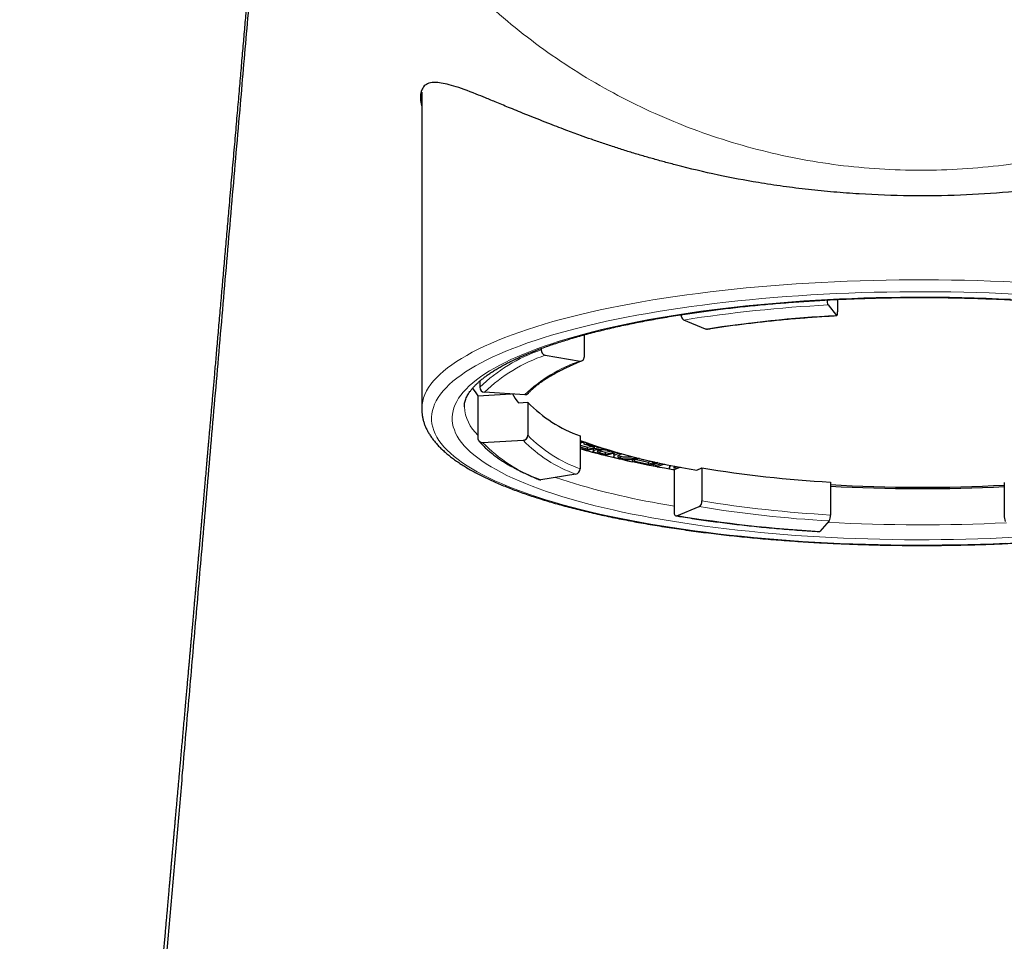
# Model space of a CAD drawing. Header units: millimetres. Extents: x 8 to 1170, y 12 to 886.
# Tile 166 of 256: x 627 to 647, y 739 to 758. Entities that reach past the tile are written whole.
import ezdxf

# ---------------------------------------------------------------- set-up
doc = ezdxf.new("R2010")
doc.units = ezdxf.units.MM

msp = doc.modelspace()

# ---------------------------------------------------------------- linework, layer by layer
at = {"color": 7, "linetype": 'Continuous', "lineweight": 30}
for p, q in [((635.493, 756.267), (635.493, 749.759)), ((643.835, 751.895), (644.011, 751.68)), ((644.032, 752.008), (644.032, 751.751)), ((641.322, 751.399), (640.872, 751.586)), ((638.827, 751.28), (638.827, 750.826)), ((637.946, 751.002), (637.946, 750.974)), ((638.03, 750.864), (638.743, 750.744)), ((636.683, 750.329), (636.683, 750.205)), ((636.646, 750.032), (637.327, 750.07)), ((636.646, 750.032), (636.646, 749.163)), ((637.608, 750.053), (636.78, 750.103)), ((637.479, 749.885), (637.673, 749.896)), ((637.673, 749.896), (637.673, 749.219)), ((635.493, 749.759), (635.493, 749.758)), ((636.368, 749.807), (636.368, 749.806)), ((636.744, 749.072), (637.575, 749.117)), ((638.745, 749.208), (638.745, 748.532)), ((638.745, 749.099), (638.777, 749.088)), ((638.848, 749.075), (638.745, 749.055)), ((638.745, 749.018), (638.894, 748.973)), ((638.777, 749.088), (638.777, 749.102)), ((638.777, 749.088), (638.801, 749.093)), ((638.826, 749.034), (638.826, 749.071)), ((638.826, 749.034), (638.884, 749.047)), ((639.046, 748.968), (638.826, 749.034)), ((638.884, 749.047), (638.884, 749.062)), ((638.884, 749.047), (639.104, 748.981)), ((638.745, 748.979), (638.894, 748.934)), ((638.888, 748.905), (638.745, 748.949)), ((639.165, 748.967), (638.888, 748.905)), ((638.894, 748.973), (638.972, 748.99)), ((638.894, 748.934), (638.894, 748.973)), ((638.894, 748.934), (639.046, 748.968)), ((639.015, 748.928), (639.015, 748.89)), ((639.016, 748.928), (639.018, 748.934)), ((639.078, 748.925), (639.078, 748.947)), ((639.104, 748.981), (639.104, 748.987)), ((639.104, 748.981), (639.115, 748.983)), ((639.268, 748.804), (639.107, 748.847)), ((639.109, 748.877), (639.109, 748.899)), ((639.157, 748.9), (639.266, 748.871)), ((639.157, 748.862), (639.266, 748.832)), ((639.266, 748.871), (639.359, 748.894)), ((639.266, 748.832), (639.433, 748.874)), ((639.266, 748.832), (639.266, 748.871)), ((639.508, 748.863), (639.268, 748.804)), ((639.433, 748.874), (639.323, 748.904)), ((639.437, 748.827), (639.437, 748.788)), ((639.543, 748.851), (639.543, 748.854)), ((639.543, 748.851), (639.55, 748.852)), ((639.58, 748.749), (639.58, 748.788)), ((639.818, 748.711), (639.862, 748.725)), ((639.818, 748.672), (639.818, 748.711)), ((639.818, 748.672), (639.866, 748.688)), ((640.163, 748.601), (639.818, 748.672)), ((639.866, 748.727), (640.148, 748.668)), ((639.866, 748.688), (639.866, 748.727)), ((639.866, 748.688), (640.148, 748.629)), ((640.008, 748.724), (640.008, 748.733)), ((640.008, 748.724), (640.024, 748.729)), ((640.273, 748.67), (640.008, 748.724)), ((640.148, 748.668), (640.2, 748.685)), ((640.148, 748.629), (640.273, 748.67)), ((640.148, 748.629), (640.148, 748.668)), ((640.34, 748.658), (640.163, 748.601)), ((640.255, 748.621), (640.349, 748.656)), ((640.255, 748.582), (640.416, 748.642)), ((640.255, 748.582), (640.255, 748.621)), ((640.477, 748.629), (640.319, 748.571)), ((638.66, 748.421), (637.939, 748.305)), ((640.173, 748.604), (640.255, 748.589)), ((640.319, 748.571), (640.255, 748.582)), ((640.583, 748.561), (640.591, 748.606)), ((640.583, 748.523), (640.599, 748.604)), ((640.583, 748.523), (640.583, 748.561)), ((640.651, 748.51), (640.583, 748.523)), ((640.801, 748.565), (640.651, 748.51)), ((640.665, 748.515), (640.675, 748.514)), ((640.675, 748.589), (640.667, 748.551)), ((640.667, 748.551), (640.738, 748.577)), ((640.675, 748.514), (640.803, 748.565)), ((640.675, 748.514), (640.675, 747.644)), ((641.139, 748.505), (641.247, 748.548)), ((641.247, 748.548), (641.247, 747.872)), ((643.884, 748.258), (643.884, 747.582)), ((647.455, 748.25), (647.455, 747.574)), ((640.729, 747.569), (641.192, 747.754)), ((643.861, 747.46), (643.67, 747.246))]:
    msp.add_line(p, q, dxfattribs=at)
at = {"color": 8, "linetype": 'Continuous', "lineweight": 0}
msp.add_line((639.157, 748.862), (639.157, 748.9), dxfattribs=at)
at = {"color": 8, "linetype": 'Continuous', "lineweight": 0, "flags": 128}
for points in [[(647.702, 752.363), (647.438, 752.375), (647.173, 752.386), (646.906, 752.395), (646.639, 752.402), (646.372, 752.407), (646.104, 752.41), (645.835, 752.412), (645.567, 752.411), (645.299, 752.409), (645.031, 752.405), (644.764, 752.4), (644.497, 752.392), (644.231, 752.383), (643.966, 752.372), (643.702, 752.359), (643.44, 752.344), (643.18, 752.328), (642.921, 752.309), (642.664, 752.289), (642.409, 752.268), (642.156, 752.244), (641.906, 752.219), (641.659, 752.192), (641.414, 752.164), (641.172, 752.133), (640.934, 752.102), (640.698, 752.068), (640.466, 752.033), (640.238, 751.997), (640.014, 751.959), (639.793, 751.919), (639.577, 751.878), (639.365, 751.836), (639.157, 751.792), (638.954, 751.746), (638.755, 751.7), (638.561, 751.652), (638.372, 751.602), (638.188, 751.552), (638.009, 751.5), (637.836, 751.447), (637.668, 751.393), (637.505, 751.337), (637.349, 751.281), (637.198, 751.224), (637.052, 751.165), (636.913, 751.106), (636.78, 751.046), (636.653, 750.985), (636.532, 750.923), (636.417, 750.86), (636.309, 750.796), (636.208, 750.732), (636.112, 750.667), (636.024, 750.601), (635.942, 750.535), (635.867, 750.469), (635.799, 750.401), (635.737, 750.334), (635.682, 750.266), (635.634, 750.197), (635.594, 750.129), (635.56, 750.06), (635.533, 749.991), (635.513, 749.922), (635.5, 749.852), (635.494, 749.783), (635.493, 749.759)], [(647.664, 752.119), (647.405, 752.131), (647.145, 752.142), (646.884, 752.15), (646.622, 752.157), (646.359, 752.162), (646.097, 752.165), (645.834, 752.167), (645.571, 752.167), (645.308, 752.164), (645.045, 752.161), (644.783, 752.155), (644.521, 752.148), (644.26, 752.138), (644.001, 752.128), (643.742, 752.115), (643.485, 752.1), (643.23, 752.084), (642.976, 752.066), (642.724, 752.047), (642.474, 752.025), (642.226, 752.002), (641.981, 751.978), (641.738, 751.951), (641.498, 751.923), (641.261, 751.894), (641.027, 751.863), (640.797, 751.83), (640.569, 751.796), (640.346, 751.76), (640.126, 751.723), (639.909, 751.684), (639.697, 751.644), (639.489, 751.602), (639.285, 751.559), (639.086, 751.514), (638.891, 751.469), (638.701, 751.421), (638.516, 751.373), (638.336, 751.324), (638.16, 751.273), (637.99, 751.221), (637.825, 751.168), (637.666, 751.114), (637.512, 751.058), (637.364, 751.002), (637.222, 750.945), (637.085, 750.887), (636.955, 750.827), (636.83, 750.767), (636.712, 750.707), (636.599, 750.645), (636.493, 750.583), (636.394, 750.52), (636.3, 750.456), (636.214, 750.392), (636.133, 750.327), (636.06, 750.262), (635.993, 750.196), (635.932, 750.129), (635.879, 750.063), (635.832, 749.996), (635.792, 749.928), (635.758, 749.861), (635.732, 749.793), (635.712, 749.725), (635.7, 749.657), (635.694, 749.589), (635.695, 749.521), (635.703, 749.453), (635.718, 749.385), (635.739, 749.317), (635.768, 749.249), (635.803, 749.182), (635.846, 749.115), (635.895, 749.048), (635.95, 748.981), (636.013, 748.915), (636.082, 748.849), (636.158, 748.784), (636.24, 748.72), (636.329, 748.655), (636.424, 748.592), (636.526, 748.529), (636.634, 748.467), (636.748, 748.406), (636.869, 748.345), (636.995, 748.285), (637.128, 748.227), (637.266, 748.169), (637.41, 748.112), (637.56, 748.056), (637.716, 748.001), (637.877, 747.947), (638.043, 747.894), (638.215, 747.843), (638.392, 747.792), (638.574, 747.743), (638.76, 747.695), (638.952, 747.648), (639.148, 747.603), (639.349, 747.559), (639.554, 747.516), (639.763, 747.475), (639.977, 747.435)], [(647.582, 752.011), (647.334, 752.023), (647.085, 752.033), (646.835, 752.041), (646.585, 752.047), (646.333, 752.052), (646.082, 752.055), (645.83, 752.057), (645.578, 752.057), (645.326, 752.055), (645.074, 752.051), (644.823, 752.046), (644.573, 752.038), (644.323, 752.03), (644.074, 752.019), (643.827, 752.007), (643.581, 751.993), (643.336, 751.978), (643.093, 751.961), (642.851, 751.942), (642.612, 751.921), (642.375, 751.899), (642.14, 751.876), (641.908, 751.851), (641.678, 751.824), (641.451, 751.795), (641.227, 751.766), (641.006, 751.734), (640.788, 751.701), (640.574, 751.667), (640.363, 751.631), (640.156, 751.594), (639.953, 751.556), (639.754, 751.516), (639.558, 751.474), (639.368, 751.432), (639.181, 751.388), (638.999, 751.343), (638.821, 751.297), (638.649, 751.249), (638.481, 751.201), (638.318, 751.151), (638.16, 751.1), (638.008, 751.048), (637.86, 750.995), (637.719, 750.941), (637.582, 750.886), (637.451, 750.831), (637.326, 750.774), (637.207, 750.717), (637.094, 750.658), (636.986, 750.599), (636.885, 750.54), (636.789, 750.479), (636.7, 750.418), (636.617, 750.357), (636.54, 750.295), (636.469, 750.232), (636.405, 750.169), (636.347, 750.106), (636.296, 750.042), (636.251, 749.978), (636.212, 749.913), (636.181, 749.848), (636.155, 749.784), (636.137, 749.718), (636.124, 749.653), (636.119, 749.588), (636.12, 749.523), (636.128, 749.458), (636.142, 749.393), (636.163, 749.328), (636.19, 749.263), (636.224, 749.198), (636.264, 749.134), (636.311, 749.07), (636.365, 749.006), (636.424, 748.943), (636.491, 748.88), (636.563, 748.817), (636.642, 748.755), (636.727, 748.694), (636.818, 748.633), (636.916, 748.573), (637.019, 748.514), (637.129, 748.455), (637.244, 748.397), (637.365, 748.34), (637.492, 748.283), (637.625, 748.228), (637.763, 748.173), (637.906, 748.12), (638.055, 748.067), (638.209, 748.015), (638.369, 747.965), (638.533, 747.916), (638.703, 747.867), (638.877, 747.82), (639.056, 747.774), (639.239, 747.73), (639.427, 747.686), (639.619, 747.644), (639.816, 747.603), (640.016, 747.564), (640.221, 747.526)], [(640.364, 747.82), (640.567, 747.784), (640.675, 747.766)], [(639.977, 747.435), (640.194, 747.397), (640.416, 747.36), (640.641, 747.325), (640.869, 747.291), (641.101, 747.259), (641.336, 747.228), (641.573, 747.199), (641.814, 747.172), (642.058, 747.146), (642.304, 747.122), (642.552, 747.099), (642.803, 747.078), (643.055, 747.059), (643.31, 747.042), (643.566, 747.026), (643.823, 747.013), (644.082, 747), (644.342, 746.99), (644.603, 746.981), (644.865, 746.975), (645.127, 746.97), (645.39, 746.966), (645.653, 746.965), (645.916, 746.965), (646.179, 746.967), (646.442, 746.971), (646.704, 746.977), (646.966, 746.984), (647.226, 746.993), (647.486, 747.004)], [(640.221, 747.526), (640.429, 747.489), (640.641, 747.454), (640.856, 747.42), (641.075, 747.387), (641.297, 747.356), (641.522, 747.327), (641.75, 747.299), (641.98, 747.273), (642.214, 747.248), (642.449, 747.225), (642.687, 747.204), (642.927, 747.184), (643.169, 747.165), (643.413, 747.149), (643.658, 747.134), (643.905, 747.121), (644.152, 747.109), (644.402, 747.099), (644.651, 747.091), (644.902, 747.084), (645.153, 747.079), (645.405, 747.076), (645.657, 747.075), (645.909, 747.075), (646.161, 747.077), (646.412, 747.081), (646.664, 747.086), (646.914, 747.093), (647.164, 747.102), (647.412, 747.112), (647.66, 747.125)]]:
    msp.add_lwpolyline(points, dxfattribs=at)
at = {"color": 7, "linetype": 'Continuous', "lineweight": 30, "flags": 128}
for points in [[(644.011, 751.68), (644.015, 751.677), (644.019, 751.678), (644.023, 751.682), (644.026, 751.69), (644.028, 751.702), (644.03, 751.716), (644.032, 751.733), (644.032, 751.751)], [(641.338, 751.397), (641.332, 751.397), (641.322, 751.399)], [(639.269, 748.804), (639.363, 748.781), (639.469, 748.755)], [(639.62, 748.72), (639.718, 748.698), (639.818, 748.676)], [(640.329, 748.575), (640.476, 748.548), (640.583, 748.529)], [(640.675, 747.644), (640.676, 747.626), (640.679, 747.609), (640.684, 747.594), (640.691, 747.582), (640.699, 747.574), (640.708, 747.568), (640.718, 747.567), (640.729, 747.569)], [(643.67, 747.246), (643.665, 747.243), (643.664, 747.243)]]:
    msp.add_lwpolyline(points, dxfattribs=at)
at = {"color": 8, "linetype": 'Continuous', "lineweight": 0}
for centre, radius, start, end in [((645.31, 723.43), 28.503, 92.966, 98.9573), ((645.359, 725.758), 25.957, 92.9761, 98.9472), ((639.05, 747.74), 3.417, 108.8383, 133.8396), ((639.108, 747.687), 3.355, 108.7411, 133.9367), ((639.744, 747.823), 3.088, 108.9209, 133.757), ((637.231, 749.857), 0.864, 183.3806, 227.3654), ((639.678, 751.165), 2.794, 224.1433, 250.4987), ((638.979, 751.241), 3.115, 224.1433, 250.4987), ((639.582, 751.052), 2.787, 223.9486, 250.6935), ((642.812, 762.083), 14.471, 251.5769, 260.2637), ((645.307, 772.653), 25.111, 260.6945, 266.7502), ((645.292, 772.746), 25.326, 260.6838, 266.7609), ((645.257, 775.204), 28.003, 260.6945, 266.7502), ((645.744, 783.212), 35.831, 266.947, 272.8067)]:
    msp.add_arc(centre, radius, start, end, dxfattribs=at)
at = {"color": 7, "linetype": 'Continuous', "lineweight": 30}
for centre, radius, start, end in [((644.03, 751.987), 0.216, 177.2631, 205.208), ((640.949, 751.69), 0.13, 178.052, 233.4969), ((638.057, 750.971), 0.111, 178.4394, 255.8398), ((638.752, 750.818), 0.0752, 263.0689, 5.9974), ((637.457, 750.705), 1.054, 209.3305, 219.6548), ((636.787, 750.206), 0.104, 180.8284, 266.3052), ((638.173, 750.466), 0.905, 206.0888, 219.9233), ((637.615, 750.145), 0.092, 265.9885, 317.7207), ((639.655, 751.807), 2.754, 223.9486, 250.6935), ((637.569, 749.221), 0.104, 273.264, 359.1087), ((636.737, 749.163), 0.0912, 179.8588, 274.1409), ((643.037, 760.984), 12.622, 250.123, 261.3538), ((642.437, 761.467), 13.054, 253.5722, 255.8194), ((638.634, 748.529), 0.111, 283.479, 1.3933), ((645.298, 773.241), 25.023, 260.6838, 266.7609), ((637.927, 748.374), 0.0699, 247.7402, 279.7241), ((645.744, 780.384), 32.232, 266.6913, 273.0426), ((645.744, 783.685), 35.561, 267.0015, 272.7578), ((641.116, 747.861), 0.131, 305.481, 5.043), ((643.635, 747.565), 0.25, 335.1592, 3.8724), ((647.723, 747.557), 0.269, 176.368, 202.9464)]:
    msp.add_arc(centre, radius, start, end, dxfattribs=at)
for points, knots in [([(632.787, 768.338), (632.781, 768.272), (632.77, 768.143), (632.753, 767.952), (632.737, 767.765), (632.721, 767.582), (632.705, 767.404), (632.69, 767.23), (632.675, 767.055), (632.66, 766.88), (632.645, 766.704), (632.63, 766.534), (632.616, 766.369), (632.602, 766.209), (632.588, 766.055), (632.575, 765.906), (632.563, 765.763), (632.551, 765.625), (632.54, 765.501), (632.531, 765.392), (632.522, 765.294), (632.514, 765.196), (632.505, 765.099), (632.493, 764.957), (632.477, 764.771), (632.457, 764.538), (632.436, 764.3), (632.415, 764.058), (632.394, 763.812), (632.372, 763.563), (632.35, 763.31), (632.328, 763.053), (632.31, 762.838), (632.295, 762.667), (632.284, 762.541), (632.273, 762.416), (632.262, 762.294), (632.252, 762.175), (632.241, 762.052), (632.231, 761.925), (632.219, 761.796), (632.208, 761.671), (632.198, 761.549), (632.188, 761.431), (632.178, 761.315), (632.168, 761.205), (632.159, 761.098), (632.15, 760.996), (632.142, 760.898), (632.133, 760.799), (632.124, 760.699), (632.115, 760.596), (632.106, 760.492), (632.097, 760.387), (632.088, 760.281), (632.077, 760.153), (632.064, 760.001), (632.049, 759.826), (632.035, 759.667), (632.022, 759.523), (632.011, 759.395), (632, 759.266), (631.989, 759.136), (631.977, 759.002), (631.965, 758.865), (631.953, 758.719), (631.939, 758.564), (631.925, 758.399), (631.91, 758.23), (631.895, 758.055), (631.88, 757.876), (631.864, 757.692), (631.848, 757.504), (631.831, 757.31), (631.814, 757.112), (631.796, 756.91), (631.778, 756.705), (631.76, 756.496), (631.742, 756.283), (631.723, 756.064), (631.703, 755.838), (631.683, 755.607), (631.663, 755.372), (631.642, 755.131), (631.621, 754.887), (631.599, 754.641), (631.577, 754.391), (631.555, 754.137), (631.534, 753.896), (631.515, 753.669), (631.496, 753.459), (631.478, 753.25), (631.46, 753.045), (631.443, 752.845), (631.426, 752.65), (631.41, 752.46), (631.393, 752.274), (631.377, 752.082), (631.359, 751.883), (631.341, 751.678), (631.324, 751.479), (631.307, 751.286), (631.291, 751.097), (631.275, 750.914), (631.26, 750.74), (631.245, 750.577), (631.232, 750.422), (631.219, 750.272), (631.206, 750.127), (631.194, 749.986), (631.182, 749.849), (631.17, 749.716), (631.159, 749.588), (631.148, 749.464), (631.138, 749.345), (631.127, 749.229), (631.118, 749.12), (631.109, 749.017), (631.1, 748.921), (631.092, 748.827), (631.084, 748.738), (631.074, 748.62), (631.061, 748.474), (631.046, 748.301), (631.034, 748.169), (631.026, 748.076), (631.022, 748.021), (631.017, 747.967), (631.012, 747.914), (631.007, 747.86), (631.003, 747.807), (630.998, 747.751), (630.992, 747.691), (630.987, 747.626), (630.981, 747.556), (630.974, 747.482), (630.967, 747.403), (630.96, 747.319), (630.952, 747.233), (630.945, 747.146), (630.937, 747.058), (630.929, 746.967), (630.921, 746.874), (630.912, 746.78), (630.903, 746.673), (630.892, 746.551), (630.88, 746.414), (630.868, 746.275), (630.857, 746.15), (630.847, 746.041), (630.839, 745.949), (630.831, 745.855), (630.822, 745.762), (630.814, 745.662), (630.804, 745.558), (630.795, 745.45), (630.786, 745.346), (630.777, 745.248), (630.769, 745.154), (630.761, 745.065), (630.753, 744.981), (630.746, 744.9), (630.739, 744.82), (630.732, 744.739), (630.724, 744.655), (630.717, 744.568), (630.709, 744.479), (630.7, 744.374), (630.689, 744.255), (630.677, 744.121), (630.665, 743.983), (630.652, 743.837), (630.638, 743.681), (630.624, 743.516), (630.609, 743.349), (630.594, 743.18), (630.579, 743.012), (630.564, 742.845), (630.549, 742.678), (630.535, 742.523), (630.523, 742.383), (630.512, 742.256), (630.501, 742.131), (630.49, 742.008), (630.479, 741.887), (630.468, 741.768), (630.458, 741.651), (630.448, 741.539), (630.439, 741.431), (630.429, 741.329), (630.421, 741.231), (630.412, 741.137), (630.405, 741.048), (630.397, 740.958), (630.389, 740.867), (630.38, 740.775), (630.372, 740.685), (630.365, 740.601), (630.358, 740.522), (630.351, 740.448), (630.345, 740.376), (630.339, 740.304), (630.332, 740.23), (630.325, 740.152), (630.318, 740.07), (630.31, 739.983), (630.302, 739.892), (630.294, 739.795), (630.285, 739.695), (630.275, 739.59), (630.266, 739.48), (630.255, 739.365), (630.245, 739.246), (630.234, 739.12), (630.222, 738.987), (630.21, 738.847), (630.197, 738.702), (630.184, 738.552), (630.17, 738.397), (630.156, 738.244), (630.143, 738.094), (630.13, 737.949), (630.117, 737.799), (630.104, 737.646), (630.09, 737.489), (630.076, 737.33), (630.062, 737.167), (630.047, 737.001), (630.032, 736.831), (630.017, 736.657), (630.001, 736.479), (629.986, 736.299), (629.97, 736.118), (629.954, 735.938), (629.938, 735.758), (629.923, 735.585), (629.909, 735.416), (629.894, 735.254), (629.881, 735.095), (629.867, 734.94), (629.854, 734.789), (629.841, 734.642), (629.828, 734.494), (629.816, 734.346), (629.803, 734.198), (629.79, 734.056), (629.779, 733.918), (629.767, 733.789), (629.757, 733.668), (629.747, 733.556), (629.738, 733.449), (629.729, 733.345), (629.721, 733.246), (629.713, 733.152), (629.705, 733.063), (629.698, 732.978), (629.691, 732.897), (629.684, 732.82), (629.678, 732.748), (629.672, 732.679), (629.667, 732.619), (629.662, 732.567), (629.658, 732.521), (629.654, 732.475), (629.65, 732.423), (629.645, 732.365), (629.639, 732.301), (629.634, 732.233), (629.627, 732.16), (629.621, 732.083), (629.614, 732.001), (629.606, 731.915), (629.599, 731.823), (629.59, 731.725), (629.581, 731.623), (629.572, 731.517), (629.563, 731.41), (629.554, 731.3), (629.543, 731.171), (629.53, 731.023), (629.516, 730.854), (629.504, 730.713), (629.494, 730.6), (629.487, 730.518), (629.481, 730.438), (629.474, 730.361), (629.467, 730.281), (629.46, 730.196), (629.453, 730.11), (629.446, 730.027), (629.439, 729.949), (629.433, 729.875), (629.427, 729.805), (629.422, 729.739), (629.416, 729.676), (629.411, 729.616), (629.406, 729.558), (629.401, 729.501), (629.396, 729.44), (629.391, 729.377), (629.385, 729.307), (629.379, 729.232), (629.372, 729.151), (629.365, 729.065), (629.357, 728.976), (629.35, 728.888), (629.343, 728.802), (629.335, 728.717), (629.328, 728.627), (629.32, 728.534), (629.312, 728.436), (629.303, 728.333), (629.294, 728.227), (629.285, 728.12), (629.276, 728.012), (629.268, 727.907), (629.259, 727.802), (629.25, 727.698), (629.242, 727.597), (629.233, 727.497), (629.225, 727.401), (629.217, 727.306), (629.21, 727.215), (629.202, 727.126), (629.195, 727.039), (629.188, 726.956), (629.181, 726.875), (629.175, 726.8), (629.17, 726.732), (629.165, 726.671), (629.16, 726.615), (629.156, 726.565), (629.152, 726.519), (629.149, 726.481), (629.146, 726.447), (629.143, 726.412), (629.14, 726.372), (629.136, 726.326), (629.132, 726.275), (629.127, 726.215), (629.121, 726.148), (629.115, 726.078), (629.11, 726.009), (629.104, 725.941), (629.098, 725.875), (629.093, 725.81), (629.088, 725.748), (629.083, 725.689), (629.078, 725.633), (629.074, 725.583), (629.071, 725.541), (629.068, 725.506), (629.065, 725.477), (629.063, 725.45), (629.061, 725.422), (629.058, 725.389), (629.055, 725.349), (629.051, 725.303), (629.047, 725.251), (629.042, 725.193), (629.037, 725.129), (629.031, 725.062), (629.025, 724.991), (629.018, 724.905), (629.01, 724.803), (629, 724.685), (628.992, 724.584), (628.985, 724.502), (628.98, 724.44), (628.975, 724.378), (628.97, 724.319), (628.965, 724.266), (628.961, 724.221), (628.958, 724.182), (628.955, 724.147), (628.953, 724.116), (628.95, 724.089), (628.948, 724.059), (628.945, 724.023), (628.941, 723.978), (628.937, 723.929), (628.933, 723.874), (628.928, 723.814), (628.922, 723.749), (628.916, 723.677), (628.91, 723.601), (628.903, 723.522), (628.895, 723.421), (628.885, 723.297), (628.872, 723.15), (628.861, 723.013), (628.85, 722.885), (628.841, 722.765), (628.83, 722.64), (628.819, 722.508), (628.809, 722.383), (628.8, 722.265), (628.791, 722.159), (628.782, 722.054), (628.774, 721.949), (628.766, 721.849), (628.758, 721.751), (628.75, 721.655), (628.742, 721.556), (628.735, 721.457), (628.727, 721.362), (628.721, 721.285), (628.716, 721.222), (628.712, 721.168), (628.707, 721.106), (628.701, 721.036), (628.695, 720.951), (628.687, 720.857), (628.68, 720.759), (628.673, 720.666), (628.666, 720.581), (628.66, 720.503), (628.654, 720.431), (628.649, 720.365), (628.645, 720.303), (628.64, 720.244), (628.636, 720.187), (628.632, 720.135), (628.628, 720.087), (628.625, 720.041), (628.621, 719.991), (628.616, 719.934), (628.611, 719.868), (628.606, 719.796), (628.599, 719.699), (628.589, 719.577), (628.578, 719.43), (628.567, 719.28), (628.556, 719.131), (628.545, 718.984), (628.535, 718.84), (628.525, 718.712), (628.517, 718.6), (628.51, 718.501), (628.502, 718.399), (628.494, 718.288), (628.485, 718.169), (628.476, 718.044), (628.467, 717.915), (628.458, 717.786), (628.449, 717.666), (628.441, 717.555), (628.433, 717.448), (628.425, 717.335), (628.417, 717.214), (628.408, 717.088), (628.399, 716.964), (628.391, 716.847), (628.383, 716.741), (628.376, 716.643), (628.37, 716.548), (628.363, 716.451), (628.355, 716.348), (628.348, 716.24), (628.34, 716.13), (628.333, 716.024), (628.325, 715.916), (628.317, 715.798), (628.308, 715.665), (628.298, 715.522), (628.288, 715.371), (628.276, 715.194), (628.262, 714.991), (628.246, 714.761), (628.23, 714.525), (628.214, 714.28), (628.197, 714.026), (628.182, 713.814), (628.171, 713.649), (628.164, 713.534), (628.156, 713.423), (628.149, 713.315), (628.142, 713.204), (628.134, 713.084), (628.125, 712.943), (628.114, 712.784), (628.103, 712.616), (628.092, 712.45), (628.082, 712.293), (628.071, 712.121), (628.059, 711.938), (628.047, 711.747), (628.036, 711.575), (628.026, 711.42), (628.017, 711.283), (628.01, 711.177), (628.005, 711.093), (628, 711.019), (627.995, 710.931), (627.988, 710.828), (627.981, 710.712), (627.969, 710.53), (627.954, 710.29), (627.937, 710.023), (627.923, 709.789), (627.91, 709.588), (627.898, 709.395), (627.887, 709.216), (627.878, 709.064), (627.87, 708.938), (627.863, 708.836), (627.858, 708.742), (627.852, 708.646), (627.845, 708.534), (627.837, 708.406), (627.828, 708.263), (627.819, 708.11), (627.809, 707.949), (627.799, 707.784), (627.786, 707.575), (627.771, 707.322), (627.753, 707.022), (627.735, 706.718), (627.717, 706.418), (627.699, 706.124), (627.682, 705.838), (627.667, 705.578), (627.653, 705.344), (627.641, 705.135), (627.629, 704.93), (627.617, 704.73), (627.606, 704.539), (627.595, 704.359), (627.586, 704.188), (627.576, 704.029), (627.568, 703.883), (627.56, 703.757), (627.554, 703.652), (627.55, 703.573), (627.546, 703.507), (627.542, 703.443), (627.538, 703.364), (627.532, 703.27), (627.526, 703.159), (627.518, 703.015), (627.508, 702.841), (627.496, 702.64), (627.484, 702.436), (627.473, 702.233), (627.461, 702.029), (627.45, 701.827), (627.438, 701.624), (627.422, 701.335), (627.4, 700.96), (627.374, 700.496), (627.348, 700.026), (627.327, 699.657), (627.312, 699.392), (627.303, 699.231), (627.294, 699.07), (627.285, 698.912), (627.277, 698.76), (627.269, 698.622), (627.262, 698.498), (627.255, 698.389), (627.25, 698.302), (627.246, 698.234), (627.243, 698.183), (627.241, 698.139), (627.239, 698.116), (627.239, 698.105)], [0, 0, 0, 0, 0.0037159, 0.0073489, 0.0108987, 0.0143651, 0.0177476, 0.0210462, 0.0242606, 0.027699, 0.0310349, 0.0342681, 0.0373985, 0.0404258, 0.0433498, 0.0461703, 0.0488871, 0.0515002, 0.0540093, 0.0559077, 0.0577457, 0.0595818, 0.0614357, 0.0633074, 0.0676275, 0.0720395, 0.0765434, 0.0811391, 0.0858267, 0.0905199, 0.0953016, 0.1001716, 0.1051299, 0.1075167, 0.1099211, 0.1122912, 0.1146057, 0.1168647, 0.1190681, 0.1215935, 0.1240417, 0.1264125, 0.128706, 0.1309665, 0.1331464, 0.1352456, 0.1372643, 0.1392023, 0.1410596, 0.1428363, 0.1448073, 0.1467434, 0.1487054, 0.1506932, 0.1527069, 0.1547463, 0.1580034, 0.161324, 0.1647082, 0.1670949, 0.1695121, 0.1719599, 0.1744382, 0.1769651, 0.1795684, 0.1822485, 0.1852851, 0.1884142, 0.1916359, 0.19495, 0.1983563, 0.2018547, 0.2054451, 0.2091272, 0.2129009, 0.2167659, 0.2206507, 0.2246231, 0.2286831, 0.2328302, 0.237142, 0.2415437, 0.2460348, 0.2506151, 0.2552841, 0.2599558, 0.2647122, 0.2695531, 0.2744779, 0.2784779, 0.2825175, 0.2865001, 0.2904069, 0.2942378, 0.2979268, 0.3015429, 0.3050863, 0.308557, 0.3125528, 0.3164483, 0.3202436, 0.3239389, 0.3275346, 0.3310309, 0.334428, 0.337455, 0.3403991, 0.3432604, 0.3460392, 0.3487355, 0.3513497, 0.3538819, 0.3563323, 0.3587011, 0.3609884, 0.3631945, 0.3653195, 0.367249, 0.3691067, 0.3708929, 0.3726075, 0.3742589, 0.3776811, 0.3810073, 0.3842377, 0.3853041, 0.3863596, 0.3874043, 0.3884382, 0.3894614, 0.3904744, 0.3915391, 0.3926965, 0.3939464, 0.3952887, 0.3967231, 0.3982495, 0.3998677, 0.4015775, 0.4032249, 0.4049402, 0.4066924, 0.4084785, 0.4102984, 0.4121521, 0.4147286, 0.4173673, 0.4200681, 0.4228309, 0.4245991, 0.4263918, 0.4282089, 0.4300369, 0.4318151, 0.4340002, 0.4360925, 0.4380923, 0.4399998, 0.4418154, 0.443539, 0.4451711, 0.4467117, 0.4482359, 0.449813, 0.4514427, 0.453125, 0.45486, 0.4566475, 0.4591905, 0.4618008, 0.4644606, 0.4671699, 0.4703089, 0.4735119, 0.4767743, 0.4800417, 0.4832987, 0.4865455, 0.4897824, 0.493006, 0.4955029, 0.4979604, 0.5003787, 0.5027579, 0.5050981, 0.5073993, 0.5096616, 0.5118573, 0.5139217, 0.5159005, 0.5177938, 0.5196016, 0.5213238, 0.5229604, 0.5247913, 0.5265685, 0.5282983, 0.5299808, 0.531443, 0.5328673, 0.5342539, 0.535607, 0.5370123, 0.5385033, 0.5400801, 0.5417428, 0.5434916, 0.5453267, 0.5472483, 0.5492564, 0.5513515, 0.5535337, 0.5558032, 0.5581605, 0.5607243, 0.5633852, 0.5661434, 0.5689995, 0.5719539, 0.5750073, 0.5776977, 0.5804613, 0.5832984, 0.5862096, 0.5891954, 0.5922008, 0.5952792, 0.598431, 0.6016567, 0.6049571, 0.6083326, 0.6117662, 0.6151488, 0.6186173, 0.6220087, 0.6253224, 0.6284752, 0.6315535, 0.634557, 0.6374852, 0.6403378, 0.6431143, 0.6458142, 0.6486951, 0.6514822, 0.654175, 0.6567729, 0.6592752, 0.6614619, 0.663569, 0.6655963, 0.6675431, 0.6694093, 0.671163, 0.6728382, 0.6744343, 0.6759511, 0.6773883, 0.6787454, 0.6800223, 0.6812186, 0.6821019, 0.6829357, 0.6837859, 0.6846976, 0.6858084, 0.686999, 0.6882697, 0.6896208, 0.6910526, 0.6925655, 0.6941597, 0.6958357, 0.6976796, 0.699589, 0.7015385, 0.7035281, 0.7055581, 0.7076287, 0.7106511, 0.7137574, 0.7169482, 0.7184816, 0.7199947, 0.7214597, 0.7228767, 0.7242453, 0.7259205, 0.7275164, 0.7290326, 0.7304687, 0.7318243, 0.7331055, 0.7343237, 0.7354792, 0.7365716, 0.7376019, 0.7386455, 0.7397483, 0.7409107, 0.7421328, 0.7435464, 0.7450328, 0.7465923, 0.7482252, 0.7499324, 0.7514055, 0.7529562, 0.7545848, 0.7562917, 0.7580773, 0.759942, 0.7618862, 0.7639105, 0.7657967, 0.767741, 0.7696664, 0.7715513, 0.7733954, 0.7751985, 0.7769573, 0.7786679, 0.7803302, 0.7819439, 0.7835088, 0.7850247, 0.7864914, 0.7878987, 0.7890959, 0.7901988, 0.7912071, 0.7921204, 0.7929386, 0.7936614, 0.7941886, 0.7948151, 0.795541, 0.7963665, 0.7972919, 0.7983173, 0.7996198, 0.8008996, 0.802145, 0.8033558, 0.8045556, 0.8057191, 0.8068463, 0.807932, 0.808933, 0.8098391, 0.81065, 0.811219, 0.8117293, 0.8121926, 0.8126854, 0.8132216, 0.8139893, 0.8148315, 0.8157484, 0.8168139, 0.8179657, 0.8192012, 0.8204828, 0.8217986, 0.8238522, 0.8259825, 0.8281884, 0.8292542, 0.8303363, 0.8314339, 0.832479, 0.8334297, 0.8341501, 0.834805, 0.8353945, 0.8359188, 0.8363777, 0.836774, 0.8374196, 0.8381502, 0.8389658, 0.8398421, 0.840799, 0.8418366, 0.8429549, 0.8441506, 0.8453588, 0.8465536, 0.8487089, 0.8508187, 0.8528831, 0.8544403, 0.85603, 0.8576574, 0.8593225, 0.861014, 0.8623102, 0.8635678, 0.8647869, 0.8659673, 0.867129, 0.8681285, 0.8691598, 0.8702228, 0.8712741, 0.8722485, 0.8731451, 0.8736017, 0.8741262, 0.8747293, 0.8754109, 0.8761701, 0.8771624, 0.878084, 0.8789351, 0.8797144, 0.8804235, 0.8810624, 0.8816385, 0.8821839, 0.8827027, 0.8831946, 0.8836599, 0.8840549, 0.8844292, 0.8848395, 0.8853189, 0.8858676, 0.8864734, 0.8870994, 0.8882611, 0.8894623, 0.8906469, 0.8918082, 0.8929358, 0.8940282, 0.8950557, 0.8958003, 0.8964945, 0.8972208, 0.8980163, 0.8988709, 0.8997448, 0.900652, 0.90156, 0.9024039, 0.9031019, 0.9037962, 0.9045442, 0.9053461, 0.9061932, 0.9070007, 0.9077475, 0.9084334, 0.9090203, 0.9096114, 0.9102091, 0.91084, 0.9115144, 0.912207, 0.9128507, 0.913442, 0.9141736, 0.9149653, 0.9158175, 0.9167084, 0.9175938, 0.918899, 0.9201906, 0.9215078, 0.9228692, 0.9242747, 0.9256817, 0.9263215, 0.9269369, 0.9275279, 0.9280945, 0.9286576, 0.929291, 0.9300013, 0.9308713, 0.9317669, 0.9326189, 0.9334272, 0.9341919, 0.935249, 0.9362097, 0.9370766, 0.9378506, 0.9385317, 0.93912, 0.9394179, 0.9397842, 0.9402195, 0.9407241, 0.9412977, 0.941926, 0.9433904, 0.9448127, 0.9458028, 0.9467714, 0.9477128, 0.9485693, 0.9493261, 0.9498806, 0.9503659, 0.950782, 0.9512115, 0.9517362, 0.9523563, 0.9530281, 0.9537572, 0.9545093, 0.9552841, 0.9560817, 0.9574249, 0.9588278, 0.9602531, 0.9616434, 0.9629982, 0.9643174, 0.9656012, 0.9665851, 0.9675472, 0.9684874, 0.9694059, 0.9702983, 0.971126, 0.9718799, 0.9726453, 0.9733159, 0.9738917, 0.9743727, 0.9747589, 0.974983, 0.9752719, 0.9756333, 0.9760672, 0.9765736, 0.9771524, 0.9780396, 0.9789737, 0.9799062, 0.9808371, 0.9817667, 0.9826953, 0.9836229, 0.9845498, 0.986655, 0.9887759, 0.9909259, 0.9931024, 0.9938331, 0.9945661, 0.9953012, 0.9960383, 0.9967402, 0.9973752, 0.9979456, 0.9984544, 0.9989062, 0.9992116, 0.9994923, 0.9997531, 1, 1, 1, 1]), ([(632.741, 767.277), (632.704, 766.855), (632.631, 766.01), (632.521, 764.74), (632.411, 763.467), (632.3, 762.192), (632.178, 760.784), (632.045, 759.244), (631.9, 757.573), (631.775, 756.126), (631.669, 754.904), (631.583, 753.907), (631.497, 752.912), (631.411, 751.921), (631.326, 750.938), (631.242, 749.964), (631.158, 749), (631.075, 748.041), (630.997, 747.134), (630.923, 746.279), (630.853, 745.476), (630.784, 744.677), (630.715, 743.882), (630.646, 743.088), (630.565, 742.146), (630.47, 741.055), (630.363, 739.812), (630.27, 738.734), (630.19, 737.82), (630.125, 737.069), (630.06, 736.314), (629.994, 735.556), (629.933, 734.849), (629.876, 734.193), (629.824, 733.588), (629.771, 732.979), (629.718, 732.366), (629.666, 731.762), (629.614, 731.165), (629.563, 730.577), (629.512, 729.984), (629.46, 729.387), (629.412, 728.828), (629.367, 728.309), (629.326, 727.829), (629.284, 727.346), (629.242, 726.859), (629.199, 726.369), (629.156, 725.876), (629.113, 725.378), (629.07, 724.877), (629.026, 724.371), (628.989, 723.94), (628.958, 723.581), (628.933, 723.292), (628.907, 722.991), (628.881, 722.697), (628.857, 722.409), (628.833, 722.131), (628.808, 721.837), (628.783, 721.543), (628.759, 721.251), (628.735, 720.964), (628.71, 720.662), (628.684, 720.345), (628.657, 720.013), (628.629, 719.667), (628.601, 719.305), (628.571, 718.925), (628.542, 718.553), (628.514, 718.194), (628.488, 717.849), (628.461, 717.492), (628.433, 717.123), (628.405, 716.743), (628.376, 716.353), (628.347, 715.953), (628.318, 715.54), (628.287, 715.112), (628.256, 714.67), (628.224, 714.212), (628.191, 713.742), (628.158, 713.26), (628.125, 712.77), (628.091, 712.273), (628.058, 711.768), (628.024, 711.254), (627.99, 710.727), (627.955, 710.189), (627.92, 709.64), (627.884, 709.083), (627.849, 708.52), (627.814, 707.952), (627.778, 707.379), (627.742, 706.79), (627.706, 706.187), (627.669, 705.569), (627.632, 704.948), (627.595, 704.325), (627.558, 703.701), (627.52, 703.038), (627.479, 702.337), (627.437, 701.598), (627.395, 700.858), (627.346, 700.011), (627.294, 699.094), (627.257, 698.423), (627.239, 698.105)], [0, 0, 0, 0, 0.024009, 0.04809, 0.072227, 0.096407, 0.120612, 0.152324, 0.184019, 0.215664, 0.234612, 0.253521, 0.272385, 0.291196, 0.309946, 0.328295, 0.346571, 0.364767, 0.382876, 0.398168, 0.413388, 0.428536, 0.443623, 0.458664, 0.47367, 0.497212, 0.520752, 0.54434, 0.558536, 0.572779, 0.587079, 0.601447, 0.615894, 0.627307, 0.638782, 0.650322, 0.661933, 0.673621, 0.684702, 0.695859, 0.707098, 0.718423, 0.729837, 0.738872, 0.747967, 0.757126, 0.766348, 0.775638, 0.784997, 0.794427, 0.80393, 0.813509, 0.823165, 0.828506, 0.833851, 0.839193, 0.844533, 0.84873, 0.852927, 0.857124, 0.861321, 0.864782, 0.868243, 0.871704, 0.875164, 0.878625, 0.882024, 0.885423, 0.888824, 0.892225, 0.894945, 0.897665, 0.900384, 0.903103, 0.905822, 0.908492, 0.911163, 0.913833, 0.916503, 0.919222, 0.921941, 0.924659, 0.927378, 0.930096, 0.932766, 0.935436, 0.938107, 0.940777, 0.943502, 0.946227, 0.948952, 0.951678, 0.954403, 0.957129, 0.959854, 0.962738, 0.965622, 0.968506, 0.971392, 0.974277, 0.977161, 0.980558, 0.983954, 0.987352, 0.990757, 0.995626, 1, 1, 1, 1]), ([(655.458, 756.429), (655.399, 756.411), (655.264, 756.37), (655, 756.263), (654.639, 756.115), (654.154, 755.917), (653.599, 755.691), (653.023, 755.468), (652.488, 755.277), (651.961, 755.103), (651.454, 754.947), (650.972, 754.81), (650.347, 754.65), (649.551, 754.482), (648.557, 754.32), (647.558, 754.207), (646.545, 754.141), (645.514, 754.127), (644.643, 754.16), (643.95, 754.211), (643.429, 754.263), (642.912, 754.327), (642.289, 754.421), (641.548, 754.563), (640.916, 754.714), (640.474, 754.831), (640.223, 754.901), (639.972, 754.973), (639.721, 755.049), (639.47, 755.128), (639.221, 755.211), (638.982, 755.293), (638.724, 755.386), (638.422, 755.498), (638.049, 755.64), (637.668, 755.79), (637.322, 755.932), (637.04, 756.048), (636.808, 756.144), (636.496, 756.272), (636.145, 756.401), (635.847, 756.467), (635.667, 756.462), (635.561, 756.418), (635.484, 756.312), (635.45, 756.167), (635.484, 756.004), (635.493, 755.96)], [0, 0, 0, 0, 0.018011, 0.040649, 0.06793, 0.099863, 0.136453, 0.164364, 0.190202, 0.213971, 0.235677, 0.255328, 0.272935, 0.309068, 0.343756, 0.377144, 0.409396, 0.442774, 0.476553, 0.493666, 0.510956, 0.528446, 0.546159, 0.575689, 0.608293, 0.618188, 0.628341, 0.638754, 0.649429, 0.660366, 0.671567, 0.683032, 0.693524, 0.708432, 0.727757, 0.751497, 0.771709, 0.789818, 0.805825, 0.81973, 0.859003, 0.894788, 0.916805, 0.937425, 0.956732, 0.988328, 1, 1, 1, 1]), ([(636.369, 749.807), (636.369, 749.808), (636.368, 749.824), (636.371, 749.854), (636.378, 749.898), (636.39, 749.941), (636.406, 749.984), (636.427, 750.028), (636.453, 750.072), (636.483, 750.116), (636.517, 750.161), (636.556, 750.206), (636.599, 750.252), (636.648, 750.299), (636.701, 750.346), (636.759, 750.393), (636.822, 750.44), (636.89, 750.488), (636.963, 750.536), (637.041, 750.584), (637.123, 750.632), (637.211, 750.68), (637.304, 750.727), (637.401, 750.775), (637.503, 750.822), (637.61, 750.869), (637.722, 750.915), (637.838, 750.961), (637.958, 751.007), (638.083, 751.051), (638.213, 751.096), (638.347, 751.139), (638.484, 751.182), (638.627, 751.225), (638.773, 751.266), (638.923, 751.307), (639.076, 751.347), (639.234, 751.386), (639.395, 751.424), (639.56, 751.461), (639.729, 751.497), (639.9, 751.532), (640.075, 751.566), (640.254, 751.6), (640.435, 751.632), (640.619, 751.663), (640.806, 751.693), (640.996, 751.722), (641.188, 751.75), (641.383, 751.776), (641.581, 751.802), (641.781, 751.826), (641.983, 751.849), (642.187, 751.871), (642.393, 751.892), (642.6, 751.911), (642.81, 751.929), (643.021, 751.946), (643.234, 751.962), (643.448, 751.976), (643.664, 751.989), (643.88, 752.001), (644.098, 752.012), (644.316, 752.021), (644.536, 752.029), (644.756, 752.035), (644.976, 752.041), (645.197, 752.045), (645.419, 752.047), (645.64, 752.048), (645.862, 752.048), (646.083, 752.047), (646.304, 752.044), (646.525, 752.04), (646.746, 752.035), (646.966, 752.028), (647.185, 752.02), (647.403, 752.011), (647.621, 752), (647.838, 751.989), (648.053, 751.975), (648.267, 751.961), (648.48, 751.945), (648.691, 751.928), (648.9, 751.91), (649.108, 751.89), (649.314, 751.87), (649.518, 751.848), (649.72, 751.824), (649.92, 751.8), (650.117, 751.774), (650.312, 751.748), (650.504, 751.72), (650.694, 751.691), (650.881, 751.661), (651.065, 751.63), (651.246, 751.597), (651.424, 751.564), (651.599, 751.53), (651.771, 751.494), (651.939, 751.458), (652.104, 751.421), (652.265, 751.383), (652.423, 751.343), (652.576, 751.304), (652.726, 751.263), (652.872, 751.221), (653.014, 751.179), (653.152, 751.136), (653.286, 751.092), (653.415, 751.047), (653.54, 751.002), (653.66, 750.957), (653.776, 750.911), (653.888, 750.864), (653.995, 750.817), (654.097, 750.77), (654.194, 750.722), (654.286, 750.674), (654.374, 750.626), (654.456, 750.578), (654.534, 750.53), (654.606, 750.482), (654.674, 750.434), (654.736, 750.387), (654.794, 750.339), (654.846, 750.293), (654.893, 750.247), (654.936, 750.201), (654.974, 750.156), (655.007, 750.113), (655.035, 750.07), (655.06, 750.028), (655.079, 749.986), (655.095, 749.945), (655.107, 749.905), (655.115, 749.863), (655.119, 749.831), (655.118, 749.812), (655.118, 749.807)], [0, 0, 0, 0, 0.000612, 0.009848, 0.019045, 0.026866, 0.035155, 0.043058, 0.05067, 0.058084, 0.065364, 0.072557, 0.079696, 0.086804, 0.093897, 0.100987, 0.10808, 0.115181, 0.122295, 0.129423, 0.136568, 0.14373, 0.150909, 0.158104, 0.165315, 0.172541, 0.179781, 0.187035, 0.194301, 0.201578, 0.208866, 0.216164, 0.223471, 0.230787, 0.23811, 0.245441, 0.252777, 0.26012, 0.267469, 0.274822, 0.282181, 0.289543, 0.29691, 0.30428, 0.311654, 0.319031, 0.32641, 0.333793, 0.341177, 0.348564, 0.355954, 0.363345, 0.370737, 0.378132, 0.385528, 0.392925, 0.400324, 0.407723, 0.415124, 0.422526, 0.429928, 0.437332, 0.444736, 0.45214, 0.459545, 0.466951, 0.474357, 0.481763, 0.489169, 0.496576, 0.503982, 0.511389, 0.518796, 0.526202, 0.533608, 0.541014, 0.54842, 0.555825, 0.56323, 0.570634, 0.578037, 0.58544, 0.592842, 0.600243, 0.607643, 0.615042, 0.62244, 0.629836, 0.637231, 0.644624, 0.652016, 0.659405, 0.666793, 0.674179, 0.681562, 0.688943, 0.696321, 0.703695, 0.711067, 0.718435, 0.725799, 0.73316, 0.740515, 0.747866, 0.755212, 0.762551, 0.769885, 0.777212, 0.784531, 0.791843, 0.799145, 0.806439, 0.813722, 0.820994, 0.828254, 0.835502, 0.842736, 0.849955, 0.857159, 0.864346, 0.871517, 0.87867, 0.885806, 0.892926, 0.90003, 0.907122, 0.914207, 0.921289, 0.928375, 0.935478, 0.942615, 0.949807, 0.957089, 0.964503, 0.972107, 0.979978, 0.988208, 0.99688, 1, 1, 1, 1]), ([(641.338, 751.397), (641.369, 751.402), (641.458, 751.416), (641.608, 751.439), (641.789, 751.465), (641.972, 751.49), (642.157, 751.513), (642.344, 751.536), (642.534, 751.557), (642.726, 751.577), (642.92, 751.596), (643.115, 751.614), (643.312, 751.63), (643.511, 751.645), (643.711, 751.659), (643.88, 751.669), (643.982, 751.675), (644.017, 751.677)], [0, 0, 0, 0, 0.037483, 0.108644, 0.179815, 0.250996, 0.322187, 0.393387, 0.464596, 0.535812, 0.607035, 0.678264, 0.749499, 0.820739, 0.891983, 0.963232, 1, 1, 1, 1]), ([(637.683, 750.083), (637.691, 750.091), (637.713, 750.116), (637.753, 750.156), (637.806, 750.204), (637.864, 750.252), (637.926, 750.3), (637.994, 750.348), (638.066, 750.395), (638.143, 750.442), (638.225, 750.489), (638.312, 750.536), (638.403, 750.582), (638.5, 750.628), (638.6, 750.673), (638.694, 750.713), (638.755, 750.737), (638.78, 750.747)], [0, 0, 0, 0, 0.03742, 0.107818, 0.178093, 0.248288, 0.318466, 0.388655, 0.458887, 0.529179, 0.599545, 0.669987, 0.740509, 0.811108, 0.881782, 0.952527, 1, 1, 1, 1]), ([(635.494, 749.758), (635.494, 749.746), (635.494, 749.712), (635.499, 749.656), (635.509, 749.589), (635.525, 749.522), (635.546, 749.456), (635.571, 749.39), (635.603, 749.324), (635.639, 749.259), (635.681, 749.193), (635.728, 749.128), (635.781, 749.063), (635.839, 748.999), (635.903, 748.935), (635.972, 748.872), (636.046, 748.81), (636.125, 748.749), (636.209, 748.688), (636.298, 748.628), (636.391, 748.569), (636.489, 748.512), (636.592, 748.455), (636.699, 748.399), (636.811, 748.344), (636.927, 748.29), (637.047, 748.236), (637.171, 748.184), (637.3, 748.133), (637.433, 748.082), (637.569, 748.033), (637.71, 747.984), (637.855, 747.937), (638.003, 747.89), (638.156, 747.844), (638.312, 747.8), (638.471, 747.756), (638.635, 747.713), (638.801, 747.672), (638.972, 747.631), (639.145, 747.592), (639.322, 747.553), (639.502, 747.516), (639.685, 747.48), (639.832, 747.452), (639.918, 747.436), (639.941, 747.432)], [0, 0, 0, 0, 0.010986, 0.031952, 0.052947, 0.074056, 0.095355, 0.116912, 0.138779, 0.16099, 0.183556, 0.206469, 0.229699, 0.253202, 0.276925, 0.300813, 0.324816, 0.348889, 0.372997, 0.397113, 0.421215, 0.445291, 0.469336, 0.493345, 0.517318, 0.541253, 0.565154, 0.58902, 0.612854, 0.636658, 0.660434, 0.684184, 0.70791, 0.731614, 0.755298, 0.778964, 0.802612, 0.826244, 0.849862, 0.873467, 0.897059, 0.92064, 0.944211, 0.967773, 0.991325, 1, 1, 1, 1]), ([(639.941, 747.432), (639.974, 747.426), (640.07, 747.409), (640.232, 747.381), (640.426, 747.349), (640.623, 747.318), (640.823, 747.289), (641.025, 747.26), (641.229, 747.233), (641.436, 747.207), (641.644, 747.182), (641.855, 747.159), (642.068, 747.137), (642.282, 747.116), (642.499, 747.096), (642.717, 747.078), (642.936, 747.061), (643.157, 747.045), (643.379, 747.03), (643.602, 747.017), (643.827, 747.005), (644.052, 746.995), (644.278, 746.985), (644.505, 746.977), (644.733, 746.971), (644.961, 746.965), (645.19, 746.962), (645.418, 746.959), (645.647, 746.958), (645.876, 746.958), (646.105, 746.959), (646.334, 746.962), (646.562, 746.966), (646.79, 746.972), (647.018, 746.978), (647.244, 746.987), (647.471, 746.996), (647.696, 747.007), (647.92, 747.019), (648.143, 747.032), (648.365, 747.047), (648.586, 747.063), (648.805, 747.081), (649.023, 747.099), (649.239, 747.119), (649.453, 747.14), (649.665, 747.163), (649.876, 747.186), (650.084, 747.211), (650.29, 747.237), (650.494, 747.265), (650.696, 747.293), (650.895, 747.323), (651.091, 747.354), (651.285, 747.386), (651.476, 747.419), (651.664, 747.453), (651.85, 747.489), (652.032, 747.525), (652.211, 747.563), (652.387, 747.602), (652.559, 747.642), (652.729, 747.682), (652.894, 747.724), (653.057, 747.767), (653.215, 747.811), (653.37, 747.856), (653.521, 747.902), (653.669, 747.949), (653.812, 747.996), (653.952, 748.045), (654.087, 748.095), (654.219, 748.145), (654.346, 748.197), (654.469, 748.249), (654.588, 748.302), (654.703, 748.357), (654.813, 748.412), (654.919, 748.468), (655.02, 748.525), (655.117, 748.583), (655.21, 748.642), (655.297, 748.702), (655.381, 748.762), (655.459, 748.824), (655.532, 748.887), (655.6, 748.951), (655.663, 749.016), (655.721, 749.081), (655.774, 749.148), (655.821, 749.215), (655.862, 749.282), (655.897, 749.35), (655.927, 749.418), (655.952, 749.487), (655.97, 749.555), (655.984, 749.623), (655.991, 749.69), (655.994, 749.736), (655.993, 749.758), (655.993, 749.759)], [0, 0, 0, 0, 0.005456, 0.015843, 0.026227, 0.036608, 0.046986, 0.057363, 0.067737, 0.078108, 0.088478, 0.098847, 0.109213, 0.119579, 0.129943, 0.140305, 0.150667, 0.161027, 0.171387, 0.181746, 0.192104, 0.202461, 0.212818, 0.223174, 0.23353, 0.243886, 0.254241, 0.264596, 0.274951, 0.285306, 0.295661, 0.306016, 0.316371, 0.326727, 0.337082, 0.347438, 0.357794, 0.368151, 0.378508, 0.388866, 0.399225, 0.409585, 0.419945, 0.430307, 0.440669, 0.451033, 0.461398, 0.471764, 0.482132, 0.492502, 0.502873, 0.513247, 0.523623, 0.534001, 0.544381, 0.554764, 0.565151, 0.57554, 0.585933, 0.59633, 0.60673, 0.617136, 0.627546, 0.637961, 0.648382, 0.658809, 0.669243, 0.679684, 0.690133, 0.700591, 0.711058, 0.721535, 0.732024, 0.742524, 0.753037, 0.763564, 0.774106, 0.784664, 0.795238, 0.805829, 0.816436, 0.82706, 0.837697, 0.848346, 0.859001, 0.86965, 0.880281, 0.890878, 0.901418, 0.911879, 0.922234, 0.932458, 0.942532, 0.952445, 0.962195, 0.971793, 0.981258, 0.990618, 0.999907, 1, 1, 1, 1]), ([(636.666, 749.105), (636.675, 749.095), (636.7, 749.064), (636.746, 749.015), (636.805, 748.957), (636.869, 748.899), (636.938, 748.842), (637.012, 748.786), (637.091, 748.73), (637.175, 748.676), (637.263, 748.622), (637.357, 748.568), (637.454, 748.516), (637.556, 748.464), (637.663, 748.413), (637.772, 748.364), (637.853, 748.329), (637.895, 748.311), (637.901, 748.309)], [0, 0, 0, 0, 0.0357975, 0.1037776, 0.1719676, 0.240389, 0.3089557, 0.3775996, 0.44627, 0.514922, 0.583535, 0.6520963, 0.720599, 0.7890404, 0.8574203, 0.9257403, 0.9903674, 1, 1, 1, 1]), ([(639.047, 748.865), (639.039, 748.869), (639.022, 748.876), (639.012, 748.888), (639.019, 748.901), (639.04, 748.914), (639.065, 748.921), (639.078, 748.925)], [0, 0, 0, 0, 0.186876, 0.373361, 0.559936, 0.779911, 1, 1, 1, 1]), ([(639.107, 748.847), (639.095, 748.85), (639.073, 748.856), (639.055, 748.863), (639.047, 748.865)], [0, 0, 0, 0, 0.560103, 1, 1, 1, 1]), ([(639.078, 748.925), (639.09, 748.927), (639.114, 748.933), (639.159, 748.938), (639.206, 748.941), (639.24, 748.941), (639.255, 748.939), (639.256, 748.939)], [0, 0, 0, 0, 0.248476, 0.496796, 0.745142, 0.992809, 1, 1, 1, 1]), ([(639.138, 748.91), (639.129, 748.907), (639.111, 748.902), (639.099, 748.893), (639.097, 748.884), (639.105, 748.879), (639.109, 748.877)], [0, 0, 0, 0, 0.280218, 0.560043, 0.780113, 1, 1, 1, 1]), ([(639.109, 748.877), (639.117, 748.874), (639.132, 748.869), (639.15, 748.864), (639.157, 748.862)], [0, 0, 0, 0, 0.559607, 1, 1, 1, 1]), ([(639.132, 748.908), (639.133, 748.907), (639.14, 748.905), (639.149, 748.902), (639.157, 748.9)], [0, 0, 0, 0, 0.116456, 1, 1, 1, 1]), ([(639.323, 748.904), (639.314, 748.906), (639.295, 748.911), (639.261, 748.917), (639.225, 748.92), (639.19, 748.918), (639.161, 748.915), (639.145, 748.911), (639.138, 748.91)], [0, 0, 0, 0, 0.187114, 0.373994, 0.559992, 0.706519, 0.853137, 1, 1, 1, 1]), ([(639.531, 748.735), (639.514, 748.739), (639.482, 748.748), (639.45, 748.765), (639.435, 748.782), (639.439, 748.801), (639.46, 748.819), (639.495, 748.836), (639.527, 748.846), (639.543, 748.851)], [0, 0, 0, 0, 0.139994, 0.279905, 0.419821, 0.559738, 0.706406, 0.853173, 1, 1, 1, 1]), ([(639.439, 748.827), (639.439, 748.831), (639.439, 748.839), (639.449, 748.846), (639.454, 748.85)], [0, 0, 0, 0, 0.5309137, 1, 1, 1, 1]), ([(639.604, 748.836), (639.593, 748.832), (639.57, 748.826), (639.542, 748.814), (639.522, 748.801), (639.514, 748.787), (639.52, 748.773), (639.542, 748.76), (639.568, 748.753), (639.58, 748.749)], [0, 0, 0, 0, 0.140222, 0.280397, 0.420496, 0.560464, 0.706968, 0.853468, 1, 1, 1, 1]), ([(639.962, 748.745), (639.951, 748.742), (639.923, 748.735), (639.871, 748.726), (639.806, 748.718), (639.74, 748.715), (639.679, 748.715), (639.624, 748.719), (639.574, 748.726), (639.545, 748.732), (639.531, 748.735)], [0, 0, 0, 0, 0.0957757, 0.2430484, 0.3902117, 0.5372985, 0.6529651, 0.7686069, 0.8842903, 1, 1, 1, 1]), ([(639.532, 748.806), (639.536, 748.804), (639.546, 748.797), (639.567, 748.791), (639.58, 748.788)], [0, 0, 0, 0, 0.363908, 1, 1, 1, 1]), ([(639.58, 748.788), (639.595, 748.785), (639.623, 748.779), (639.676, 748.775), (639.73, 748.773), (639.779, 748.776), (639.805, 748.78), (639.815, 748.781)], [0, 0, 0, 0, 0.2144363, 0.4287784, 0.6432687, 0.8574854, 1, 1, 1, 1]), ([(639.58, 748.749), (639.595, 748.746), (639.623, 748.74), (639.675, 748.736), (639.73, 748.735), (639.785, 748.738), (639.835, 748.745), (639.873, 748.753), (639.894, 748.758), (639.901, 748.76)], [0, 0, 0, 0, 0.1494792, 0.2988929, 0.4484098, 0.597736, 0.7544418, 0.9113377, 1, 1, 1, 1]), ([(640.713, 747.567), (640.745, 747.562), (640.838, 747.546), (640.996, 747.521), (641.185, 747.493), (641.377, 747.465), (641.571, 747.439), (641.767, 747.414), (641.966, 747.39), (642.166, 747.368), (642.369, 747.346), (642.574, 747.326), (642.78, 747.308), (642.988, 747.29), (643.197, 747.274), (643.405, 747.259), (643.56, 747.249), (643.646, 747.244), (643.664, 747.243)], [0, 0, 0, 0, 0.035728, 0.103673, 0.17161, 0.239538, 0.307458, 0.37537, 0.443274, 0.511172, 0.579064, 0.646951, 0.714832, 0.782709, 0.850581, 0.91845, 0.982742, 1, 1, 1, 1])]:
    msp.add_open_spline(points, degree=3, knots=knots, dxfattribs=at)
at = {"color": 8, "linetype": 'Continuous', "lineweight": 0}
msp.add_open_spline([(658.746, 767.276), (658.725, 766.726), (658.682, 765.624), (658.337, 764.001), (657.792, 762.434), (657.036, 760.95), (656.089, 759.573), (654.964, 758.329), (653.681, 757.237), (652.262, 756.318), (650.732, 755.586), (649.117, 755.054), (647.445, 754.732), (645.743, 754.624), (644.042, 754.732), (642.37, 755.054), (640.755, 755.586), (639.226, 756.317), (637.807, 757.237), (636.524, 758.328), (635.399, 759.572), (634.451, 760.949), (633.695, 762.434), (633.15, 764.002), (632.805, 765.625), (632.762, 766.726), (632.74, 767.276)], degree=3, knots=[0, 0, 0, 0, 0.041674, 0.083361, 0.124976, 0.166658, 0.208342, 0.250023, 0.291697, 0.333362, 0.375046, 0.416708, 0.458361, 0.5, 0.54166, 0.58333, 0.624931, 0.666601, 0.708277, 0.749955, 0.791631, 0.833305, 0.875001, 0.916678, 0.958347, 1, 1, 1, 1], dxfattribs=at)

doc.saveas('drawing.dxf')
